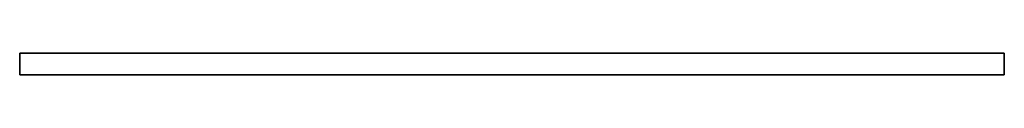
# Model space of a CAD drawing. Header units: millimetres. Extents: x 0 to 2500, y -28 to 28.
import ezdxf

# ---------------------------------------------------------------- set-up
doc = ezdxf.new("R2010")
doc.units = ezdxf.units.MM
doc.header["$LTSCALE"] = 10
doc.layers.add('3DD-cke-_BESCH_sich_laufhor_hilf', color=1, linetype='Continuous')
doc.layers.add('3DD-cke-_BESCH_sich_laufhor_hilf_wnz', color=1, linetype='Continuous')

msp = doc.modelspace()

# ---------------------------------------------------------------- linework, layer by layer
at = {"layer": '3DD-cke-_BESCH_sich_laufhor_hilf_wnz'}
msp.add_polyline3d([(0, -27.5, 15), (0, -27.5, 15), (0, -27.5, 15), (0, -27.5, 15), (0, -27.5, 15), (0, -27.5, 15), (0, -27.5, 0), (0, 27.5, 0), (0, 27.5, 15), (0, 27.5, 0), (2500, 27.5, 0), (2500, 27.5, 15), (2500, 27.5, 0), (2500, -27.5, 0), (2500, -27.5, 15), (2500, -27.5, 0), (0, -27.5, 0), (0, -27.5, 15), (0, 27.5, 15), (2500, 27.5, 15), (2500, -27.5, 15), (0, -27.5, 15)], dxfattribs=at)

# ---------------------------------------------------------------- meshes
at = {"layer": '3DD-cke-_BESCH_sich_laufhor_hilf'}
mesh = msp.add_polymesh((6, 3), dxfattribs=at)
for k, corner in enumerate([(2500, -27.5, 15), (2500, -27.5), (2500, -27.5), (0, -27.5, 15), (0, -27.5), (0, -27.5), (0, 27.5, 15), (0, 27.5), (0, -27.5), (2500, 27.5, 15), (2500, 27.5), (2500, -27.5), (2500, 27.5, 15), (2500, 27.5, 15), (2500, -27.5, 15), (0, 27.5, 15), (0, 27.5, 15), (0, -27.5, 15)]):
    mesh.set_mesh_vertex(divmod(k, 3), corner)

doc.saveas('drawing.dxf')
